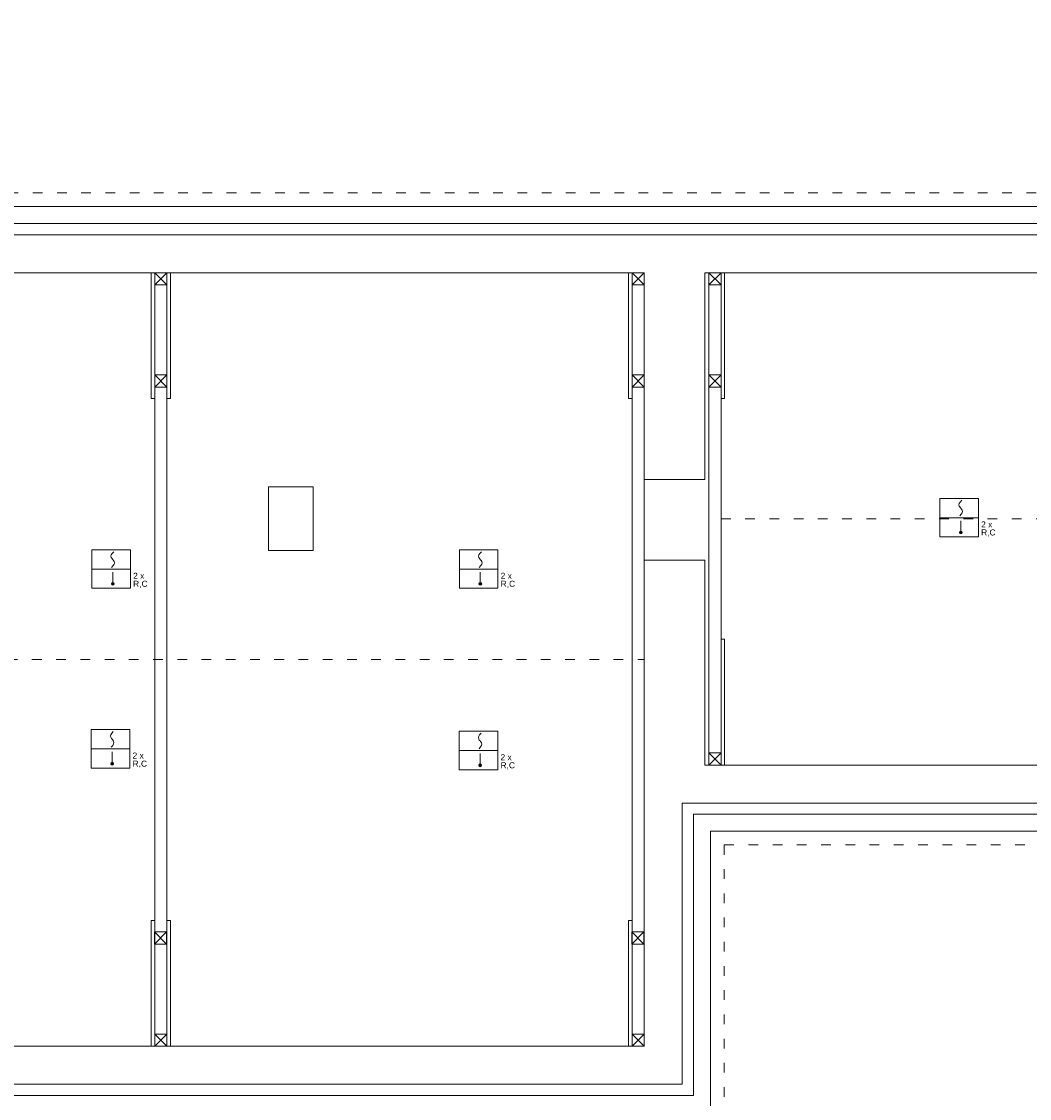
# Model space of a CAD drawing. Header units: centimetres. Extents: x 74437 to 92332, y -37016 to -3432.
# Tile 64 of 68: x 79189 to 80437, y -6992 to -5658. Entities that reach past the tile are written whole.
import ezdxf

# ---------------------------------------------------------------- set-up
doc = ezdxf.new("R2010")
doc.units = ezdxf.units.CM
doc.header["$LTSCALE"] = 0.02
doc.linetypes.add('ACAD_ISO03W100', pattern=[30, 12, -18])
doc.layers.get('0').update_dxf_attribs({"color": 8, "lineweight": 13})
for name, color, linetype, lineweight in [('koncepcja linie przekrojowe', 8, 'Continuous', 13), ('Linia SSP', 7, 'Continuous', 35), ('LINIE PRZEKROJOWE', 8, 'Continuous', 13)]:
    doc.layers.add(name, color=color, linetype=linetype, lineweight=lineweight)
doc.styles.get("Standard").update_dxf_attribs({"font": 'arial.ttf', "height": 12})

msp = doc.modelspace()

# ---------------------------------------------------------------- hatches: boundary and pattern name
at = {"layer": 'Linia SSP', "lineweight": 5}
for points in [[(80353.6, -6291.4, 1), (80350.1, -6291.4, 1)], [(79303.7, -6355, 1), (79300.3, -6355, 1)], [(79758.7, -6355, 1), (79755.3, -6355, 1)], [(79303.1, -6577.7, 1), (79299.6, -6577.7, 1)], [(79758.5, -6579.7, 1), (79755, -6579.7, 1)]]:
    msp.add_hatch(color=256, dxfattribs=at).paths.add_polyline_path(points)

# ---------------------------------------------------------------- linework, layer by layer
at = {"linetype": 'ACAD_ISO03W100', "ltscale": 50}
for points in [[(79023, -5870.6), (80465.3, -5870.6), (80631, -5782.2), (80630.5, -4570.4), (82078, -4570.2), (82078, -5819.4), (82185, -5819.4), (82185, -6315.4), (82076, -6315.4), (82076, -7582.7), (80611, -7582.7), (80611, -6678.4), (80059, -6678.4), (80059, -7026.7), (76973, -7026.7)], [(80055, -6274.5), (81014.9, -6274.5)], [(77072, -6448.6), (79960, -6448.6)]]:
    msp.add_lwpolyline(points, dxfattribs=at)
for points in [[(79960, -5908.6), (80474.8, -5908.6), (80669, -5805), (80668.5, -4608.4), (82040, -4608.2), (82040, -5857.4), (82147, -5857.4), (82147, -6277.4), (82038, -6277.4), (82038, -7544.7), (80649, -7544.7), (80649, -6640.4), (80021, -6640.4)], [(79960, -5922.6), (80478.3, -5922.6), (80683, -5813.4), (80682.5, -4622.4), (82026, -4622.2), (82026, -5871.4), (82133, -5871.4), (82133, -6263.4), (82024, -6263.4), (82024, -7530.7), (80663, -7530.7), (80663, -6626.4), (80007, -6626.4)], [(78985, -5908.6), (79960, -5908.6)], [(78971, -5922.6), (79960, -5922.6)], [(79354, -5969.6), (79354, -6927.7)], [(79369, -5969.6), (79369, -6927.7)], [(79945, -5969.6), (79945, -6927.7)], [(79960, -5969.6), (79960, -6927.7)], [(80040, -5969.6), (80040, -6579.4)], [(80055, -5969.6), (80055, -6579.4)], [(80007, -6626.4), (80007, -6974.7), (77025, -6974.7), (77025, -6628.4)], [(80021, -6640.4), (80021, -6988.7), (77011, -6988.7), (77011, -6642.4)]]:
    msp.add_lwpolyline(points)
for points in [[(79354, -5969.6), (79349.4, -5969.6), (79349.4, -6125.5), (79354, -6125.5)], [(79373.5, -5969.6), (79369, -5969.6), (79369, -6125.5), (79373.5, -6125.5)], [(79945, -5969.6), (79940.4, -5969.6), (79940.4, -6125.5), (79945, -6125.5)], [(80059.5, -5969.6), (80055, -5969.6), (80055, -6125.5), (80059.5, -6125.5)], [(80059.5, -6423.5), (80055, -6423.5), (80055, -6579.4), (80059.5, -6579.4)], [(79354, -6771.8), (79349.4, -6771.8), (79349.4, -6927.7), (79354, -6927.7)], [(79373.5, -6771.8), (79369, -6771.8), (79369, -6927.7), (79373.5, -6927.7)], [(79945, -6771.8), (79940.4, -6771.8), (79940.4, -6927.7), (79945, -6927.7)]]:
    msp.add_lwpolyline(points, close=True)
at = {"layer": 'koncepcja linie przekrojowe'}
for points in [[(79006, -5887.6), (80469.5, -5887.6), (80648, -5792.4), (80647.5, -4587.4), (82061, -4587.2), (82061, -5836.4), (82168, -5836.4), (82168, -6298.4), (82059, -6298.4), (82059, -7565.7), (80628, -7565.7), (80628, -6661.4), (80042, -6661.4), (80042, -7009.7), (76990, -7009.7)], [(80035, -5969.6), (80490, -5969.6), (80730, -5841.6), (80729.5, -4669.4), (81979, -4669.2), (81979, -5918.4), (82086, -5918.4), (82086, -6216.4), (81977, -6216.4), (81977, -7483.7), (80710, -7483.7), (80710, -6579.4), (80035, -6579.4)], [(80035, -5969.6), (80490, -5969.6), (80730, -5841.6), (80729.5, -4669.4), (81979, -4669.2), (81979, -5918.4), (82086, -5918.4), (82086, -6216.4), (81977, -6216.4), (81977, -7483.7), (80710, -7483.7), (80710, -6579.4), (80035, -6579.4)], [(78924, -5969.6), (79960, -5969.6)], [(79960, -6225.5), (79960, -5969.6)], [(80035, -6225.5), (80035, -5969.6)], [(79960, -6225.5), (80035, -6225.5)], [(79495, -6234.7), (79495, -6313.8)], [(79495, -6234.7), (79550, -6234.7)], [(79550, -6234.7), (79550, -6313.8)], [(79550, -6313.8), (79495, -6313.8)], [(79960, -6579.4), (79960, -6325.5)], [(79960, -6325.5), (80035, -6325.5)], [(80035, -6579.4), (80035, -6325.5)], [(79960, -6579.4), (79960, -6927.7), (77072, -6927.7), (77072, -6581.4)]]:
    msp.add_lwpolyline(points, dxfattribs=at)
at = {"layer": 'Linia SSP', "linetype": 'Continuous', "lineweight": 5}
for p, q in [((80349.6, -6257.1), (80350, -6255.5)), ((80350, -6255.5), (80351.2, -6253.7)), ((80351.2, -6253.7), (80353.1, -6251.5)), ((80350, -6258.7), (80349.6, -6257.1)), ((80350.9, -6260), (80350, -6258.7)), ((80352.4, -6268.7), (80350.5, -6270.9)), ((80351.2, -6260.5), (80350.9, -6260)), ((80351.8, -6261.2), (80351.2, -6260.5)), ((80351.8, -6261.2), (80352.4, -6261.9)), ((80352.4, -6261.9), (80352.7, -6262.3)), ((80353.6, -6266.9), (80352.4, -6268.7)), ((80352.7, -6262.3), (80353.6, -6263.7)), ((80353.6, -6263.7), (80354, -6265.3)), ((80354, -6265.3), (80353.6, -6266.9)), ((79299.8, -6320.7), (79300.2, -6319.1)), ((79300.2, -6322.3), (79299.8, -6320.7)), ((79300.2, -6319.1), (79301.4, -6317.3)), ((79301.1, -6323.6), (79300.2, -6322.3)), ((79301.4, -6317.3), (79303.3, -6315.1)), ((79754.8, -6320.7), (79755.2, -6319.1)), ((79755.2, -6322.3), (79754.8, -6320.7)), ((79755.2, -6319.1), (79756.4, -6317.3)), ((79756.1, -6323.6), (79755.2, -6322.3)), ((79756.4, -6317.3), (79758.3, -6315.1)), ((79302.6, -6332.3), (79300.6, -6334.5)), ((79301.4, -6324.1), (79301.1, -6323.6)), ((79302, -6324.8), (79301.4, -6324.1)), ((79302, -6324.8), (79302.6, -6325.5)), ((79302.6, -6325.5), (79302.9, -6325.9)), ((79303.8, -6330.5), (79302.6, -6332.3)), ((79302.9, -6325.9), (79303.8, -6327.3)), ((79303.8, -6327.3), (79304.2, -6328.9)), ((79304.2, -6328.9), (79303.8, -6330.5)), ((79757.6, -6332.3), (79755.6, -6334.5)), ((79756.4, -6324.1), (79756.1, -6323.6)), ((79757, -6324.8), (79756.4, -6324.1)), ((79757, -6324.8), (79757.6, -6325.5)), ((79757.6, -6325.5), (79757.9, -6325.9)), ((79758.8, -6330.5), (79757.6, -6332.3)), ((79757.9, -6325.9), (79758.8, -6327.3)), ((79758.8, -6327.3), (79759.2, -6328.9)), ((79759.2, -6328.9), (79758.8, -6330.5)), ((79299.1, -6543.4), (79299.5, -6541.8)), ((79299.5, -6545), (79299.1, -6543.4)), ((79299.5, -6541.8), (79300.7, -6540)), ((79300.4, -6546.4), (79299.5, -6545)), ((79300.7, -6546.8), (79300.4, -6546.4)), ((79300.7, -6540), (79302.6, -6537.8)), ((79301.3, -6547.5), (79300.7, -6546.8)), ((79301.3, -6547.5), (79301.9, -6548.2)), ((79301.9, -6548.2), (79302.2, -6548.7)), ((79302.2, -6548.7), (79303.1, -6550)), ((79754.6, -6545.4), (79755, -6543.8)), ((79755, -6547), (79754.6, -6545.4)), ((79755, -6543.8), (79756.1, -6542)), ((79755.8, -6548.4), (79755, -6547)), ((79756.1, -6548.8), (79755.8, -6548.4)), ((79756.1, -6542), (79758.1, -6539.9)), ((79756.8, -6549.5), (79756.1, -6548.8)), ((79756.8, -6549.5), (79757.4, -6550.2)), ((79301.9, -6555), (79300, -6557.2)), ((79303.1, -6553.2), (79301.9, -6555)), ((79303.1, -6550), (79303.5, -6551.6)), ((79303.5, -6551.6), (79303.1, -6553.2)), ((79757.4, -6557), (79755.4, -6559.2)), ((79757.4, -6550.2), (79757.7, -6550.7)), ((79758.6, -6555.2), (79757.4, -6557)), ((79757.7, -6550.7), (79758.6, -6552)), ((79758.6, -6552), (79758.9, -6553.6)), ((79758.9, -6553.6), (79758.6, -6555.2))]:
    msp.add_line(p, q, dxfattribs=at)
at = {"layer": 'Linia SSP', "lineweight": 5}
for p, q in [((80325.9, -6273), (80373.7, -6273)), ((80351.8, -6276.9), (80351.8, -6291.4)), ((79276.1, -6336.6), (79323.9, -6336.6)), ((79302, -6340.5), (79302, -6355)), ((79731.1, -6336.6), (79778.9, -6336.6)), ((79757, -6340.5), (79757, -6355)), ((79275.4, -6559.3), (79323.2, -6559.3)), ((79730.9, -6561.4), (79778.6, -6561.4)), ((79301.3, -6563.2), (79301.3, -6577.7)), ((79756.8, -6565.2), (79756.8, -6579.7))]:
    msp.add_line(p, q, dxfattribs=at)
for points in [[(80325.9, -6249.1), (80373.7, -6249.1), (80373.7, -6296.9), (80325.9, -6296.9)], [(79276.1, -6312.8), (79323.9, -6312.8), (79323.9, -6360.5), (79276.1, -6360.5)], [(79731.1, -6312.8), (79778.9, -6312.8), (79778.9, -6360.5), (79731.1, -6360.5)], [(79275.4, -6535.5), (79323.2, -6535.5), (79323.2, -6583.2), (79275.4, -6583.2)], [(79730.9, -6537.5), (79778.6, -6537.5), (79778.6, -6585.2), (79730.9, -6585.2)]]:
    msp.add_lwpolyline(points, close=True, dxfattribs=at)
for centre in [(80351.8, -6291.4), (79302, -6355), (79757, -6355), (79301.3, -6577.7), (79756.8, -6579.7)]:
    msp.add_circle(centre, 1.75, dxfattribs=at)
at = {"layer": 'LINIE PRZEKROJOWE'}
for points in [[(79354, -5969.6), (79369, -5969.6), (79369, -5984.6), (79354, -5984.6)], [(79945, -5969.6), (79960, -5969.6), (79960, -5984.6), (79945, -5984.6)], [(80040, -5969.6), (80055, -5969.6), (80055, -5984.6), (80040, -5984.6)], [(79354, -6111.2), (79369, -6111.2), (79369, -6096.2), (79354, -6096.2)], [(79945, -6111.2), (79960, -6111.2), (79960, -6096.2), (79945, -6096.2)], [(80040, -6111.2), (80055, -6111.2), (80055, -6096.2), (80040, -6096.2)], [(80040, -6564.4), (80055, -6564.4), (80055, -6579.4), (80040, -6579.4)], [(79353.5, -6786.1), (79368.5, -6786.1), (79368.5, -6801.1), (79353.5, -6801.1)], [(79944.5, -6786.1), (79959.5, -6786.1), (79959.5, -6801.1), (79944.5, -6801.1)], [(79354, -6912.7), (79369, -6912.7), (79369, -6927.7), (79354, -6927.7)], [(79945, -6912.7), (79960, -6912.7), (79960, -6927.7), (79945, -6927.7)]]:
    msp.add_lwpolyline(points, close=True, dxfattribs=at)
for points in [[(79354, -5969.6), (79369, -5984.6)], [(79369, -5969.6), (79354, -5984.6)], [(79945, -5969.6), (79960, -5984.6)], [(79960, -5969.6), (79945, -5984.6)], [(80040, -5969.6), (80055, -5984.6)], [(80055, -5969.6), (80040, -5984.6)], [(79354, -6111.2), (79369, -6096.2)], [(79369, -6111.2), (79354, -6096.2)], [(79945, -6111.2), (79960, -6096.2)], [(79960, -6111.2), (79945, -6096.2)], [(80040, -6111.2), (80055, -6096.2)], [(80055, -6111.2), (80040, -6096.2)], [(80040, -6564.4), (80055, -6579.4)], [(80055, -6564.4), (80040, -6579.4)], [(79353.5, -6786.1), (79368.5, -6801.1)], [(79368.5, -6786.1), (79353.5, -6801.1)], [(79944.5, -6786.1), (79959.5, -6801.1)], [(79959.5, -6786.1), (79944.5, -6801.1)], [(79354, -6912.7), (79369, -6927.7)], [(79369, -6912.7), (79354, -6927.7)], [(79945, -6912.7), (79960, -6927.7)], [(79960, -6912.7), (79945, -6927.7)]]:
    msp.add_lwpolyline(points, dxfattribs=at)

# ---------------------------------------------------------------- texts
at = {"layer": 'Linia SSP', "lineweight": 5}
for s, p in [('2 x', (80377, -6285.1)), ('R,C', (80377, -6295)), ('2 x', (79327.2, -6348.7)), ('2 x', (79782.2, -6348.7)), ('R,C', (79327.2, -6358.6)), ('R,C', (79782.2, -6358.6)), ('2 x', (79326.5, -6571.4)), ('R,C', (79326.5, -6581.4)), ('2 x', (79782, -6573.4)), ('R,C', (79782, -6583.4))]:
    msp.add_text(s, height=7.46, dxfattribs=at).set_placement(p)

doc.saveas('drawing.dxf')
